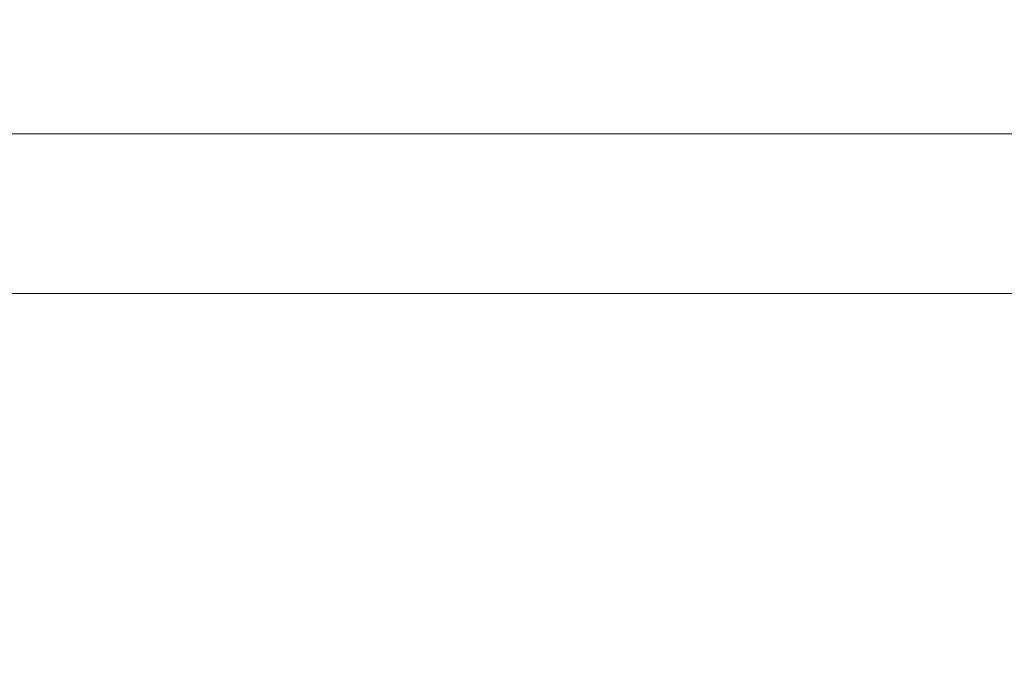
# Model space of a CAD drawing. Header units: millimetres. Extents: x -70269 to 35056, y -51814 to 48966.
# Tile 162 of 220: x -29535 to -28812, y 27938 to 28411. Entities that reach past the tile are written whole.
import ezdxf

# ---------------------------------------------------------------- set-up
doc = ezdxf.new("R2010")
doc.units = ezdxf.units.MM
doc.linetypes.add('Przerywana', pattern=[48, 24, -24])
for name, color, linetype, lineweight, true_color in [('103-Z Zakres opracowania_Nr_pióra__95', 7, 'Continuous', 140, 0x7c7c7c), ('420-K Ściany_Nr_pióra__95', 7, 'Continuous', 20, 0x7c7c7c), ('Nowe_460 - Stropy_Nr_pióra__95', 7, 'Continuous', 13, 0x7c7c7c)]:
    doc.layers.add(name, color=color, linetype=linetype, lineweight=lineweight, true_color=true_color)
doc.layers.add('201-A Ppoż_Nr_pióra__31', color=1, linetype='Continuous', lineweight=30)
doc.layers.add('XREF', color=8, linetype='Continuous', lineweight=9)
doc.linetypes.add('PPOZ REI 60', pattern='A,0,[1,A.01 RZUT PARTERU1.Shx,S=1.984127,R=0,X=0,Y=0],-400,0', length=400)

# ---------------------------------------------------------------- blocks, each defined once
blk = doc.blocks.new('parter 2025.10.15')
at = {"layer": '103-Z Zakres opracowania_Nr_pióra__95', "color": 8, "linetype": 'Przerywana', "lineweight": 5}
blk.add_lwpolyline([(-45.532, 3079.651), (654.372, 3079.651), (654.372, 2747.807), (1099.745, 2747.807), (1099.745, 2276.766), (655.294, 2276.766), (655.294, -103.948), (-45.532, -103.948)], close=True, dxfattribs=at)
at = {"layer": '201-A Ppoż_Nr_pióra__31', "color": 8, "linetype": 'PPOZ REI 60', "lineweight": 5}
blk.add_line((1082.626, 2288.491), (641.512, 2288.491), dxfattribs=at)
at = {"layer": '420-K Ściany_Nr_pióra__95', "color": 8, "linetype": 'Continuous', "lineweight": 5, "flags": 128}
blk.add_lwpolyline([(655.294, 2276.766), (1066.745, 2276.766)], dxfattribs=at)
at = {"layer": 'Nowe_460 - Stropy_Nr_pióra__95', "color": 8, "linetype": 'Continuous', "lineweight": 5, "flags": 128}
blk.add_lwpolyline([(1099.745, 2747.249), (655.137, 2747.249), (655.727, 2276.766), (1099.745, 2276.766)], close=True, dxfattribs=at)

msp = doc.modelspace()

# ---------------------------------------------------------------- block references
at = {"layer": 'XREF', "xscale": 10, "yscale": 10, "zscale": 10}
msp.add_blockref('parter 2025.10.15', (-38460.61, 5442.28), dxfattribs=at)

doc.saveas('drawing.dxf')
